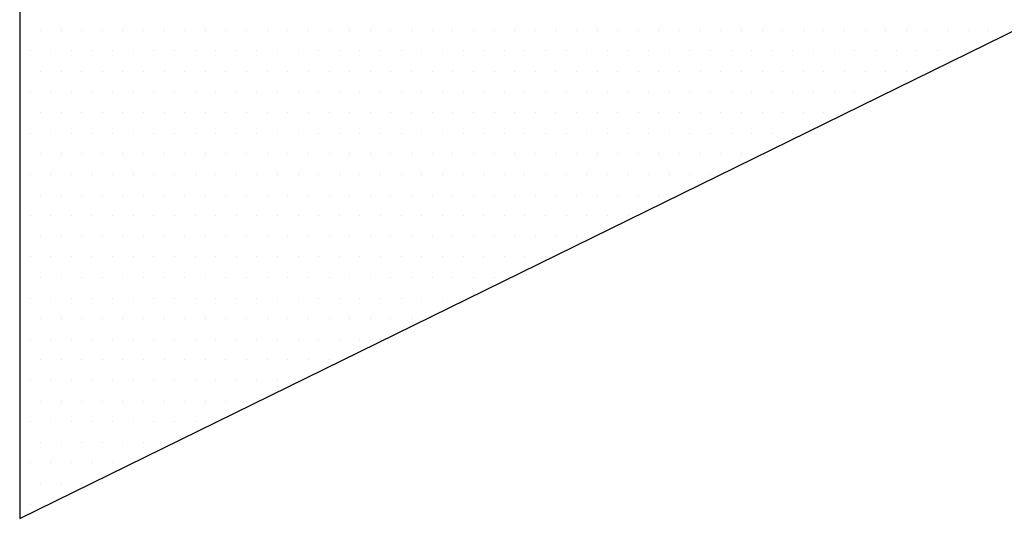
# Model space of a CAD drawing. Header units: millimetres. Extents: x 472 to 1299, y 510 to 798.
# Tile 58 of 69: x 1140.41 to 1143.37, y 584 to 585.5. Entities that reach past the tile are written whole.
import ezdxf
from ezdxf.enums import TextEntityAlignment as Align

# ---------------------------------------------------------------- set-up
doc = ezdxf.new("R2010")
doc.units = ezdxf.units.MM
doc.header["$LTSCALE"] = 4
doc.layers.add('KKS_1', color=7, linetype='Continuous', lineweight=5)
doc.styles.get("Standard").update_dxf_attribs({"font": 'ISOCP.SHX'})

# ---------------------------------------------------------------- blocks, each defined once
blk = doc.blocks.new('*X17')
at = {"color": 0, "linetype": 'Continuous'}
for p, q in [((-3.09375, -0.0625), (-3.09375, -0.0625)), ((-3.03125, -0.0625), (-3.03125, -0.0625)), ((-2.96875, -0.0625), (-2.96875, -0.0625)), ((-2.90625, -0.0625), (-2.90625, -0.0625)), ((-2.84375, -0.0625), (-2.84375, -0.0625)), ((-2.78125, -0.0625), (-2.78125, -0.0625)), ((-2.71875, -0.0625), (-2.71875, -0.0625)), ((-2.65625, -0.0625), (-2.65625, -0.0625)), ((-2.59375, -0.0625), (-2.59375, -0.0625)), ((-2.53125, -0.0625), (-2.53125, -0.0625)), ((-2.46875, -0.0625), (-2.46875, -0.0625)), ((-2.40625, -0.0625), (-2.40625, -0.0625)), ((-2.34375, -0.0625), (-2.34375, -0.0625)), ((-2.28125, -0.0625), (-2.28125, -0.0625)), ((-2.21875, -0.0625), (-2.21875, -0.0625)), ((-2.15625, -0.0625), (-2.15625, -0.0625)), ((-2.09375, -0.0625), (-2.09375, -0.0625)), ((-2.03125, -0.0625), (-2.03125, -0.0625)), ((-1.96875, -0.0625), (-1.96875, -0.0625)), ((-1.90625, -0.0625), (-1.90625, -0.0625)), ((-1.84375, -0.0625), (-1.84375, -0.0625)), ((-1.78125, -0.0625), (-1.78125, -0.0625)), ((-1.71875, -0.0625), (-1.71875, -0.0625)), ((-1.65625, -0.0625), (-1.65625, -0.0625)), ((-1.59375, -0.0625), (-1.59375, -0.0625)), ((-1.53125, -0.0625), (-1.53125, -0.0625)), ((-1.46875, -0.0625), (-1.46875, -0.0625)), ((-1.40625, -0.0625), (-1.40625, -0.0625)), ((-1.34375, -0.0625), (-1.34375, -0.0625)), ((-1.28125, -0.0625), (-1.28125, -0.0625)), ((-1.21875, -0.0625), (-1.21875, -0.0625)), ((-1.15625, -0.0625), (-1.15625, -0.0625)), ((-1.09375, -0.0625), (-1.09375, -0.0625)), ((-1.03125, -0.0625), (-1.03125, -0.0625)), ((-0.96875, -0.0625), (-0.96875, -0.0625)), ((-0.90625, -0.0625), (-0.90625, -0.0625)), ((-0.84375, -0.0625), (-0.84375, -0.0625)), ((-0.78125, -0.0625), (-0.78125, -0.0625)), ((-0.71875, -0.0625), (-0.71875, -0.0625)), ((-0.65625, -0.0625), (-0.65625, -0.0625)), ((-0.59375, -0.0625), (-0.59375, -0.0625)), ((-0.53125, -0.0625), (-0.53125, -0.0625)), ((-0.46875, -0.0625), (-0.46875, -0.0625)), ((-0.40625, -0.0625), (-0.40625, -0.0625)), ((-0.34375, -0.0625), (-0.34375, -0.0625)), ((-0.28125, -0.0625), (-0.28125, -0.0625)), ((-0.21875, -0.0625), (-0.21875, -0.0625)), ((-0.15625, -0.0625), (-0.15625, -0.0625)), ((-3.0625, -0.125), (-3.0625, -0.125)), ((-3, -0.125), (-3, -0.125)), ((-2.9375, -0.125), (-2.9375, -0.125)), ((-2.875, -0.125), (-2.875, -0.125)), ((-2.8125, -0.125), (-2.8125, -0.125)), ((-2.75, -0.125), (-2.75, -0.125)), ((-2.6875, -0.125), (-2.6875, -0.125)), ((-2.625, -0.125), (-2.625, -0.125)), ((-2.5625, -0.125), (-2.5625, -0.125)), ((-2.5, -0.125), (-2.5, -0.125)), ((-2.4375, -0.125), (-2.4375, -0.125)), ((-2.375, -0.125), (-2.375, -0.125)), ((-2.3125, -0.125), (-2.3125, -0.125)), ((-2.25, -0.125), (-2.25, -0.125)), ((-2.1875, -0.125), (-2.1875, -0.125)), ((-2.125, -0.125), (-2.125, -0.125)), ((-2.0625, -0.125), (-2.0625, -0.125)), ((-2, -0.125), (-2, -0.125)), ((-1.9375, -0.125), (-1.9375, -0.125)), ((-1.875, -0.125), (-1.875, -0.125)), ((-1.8125, -0.125), (-1.8125, -0.125)), ((-1.75, -0.125), (-1.75, -0.125)), ((-1.6875, -0.125), (-1.6875, -0.125)), ((-1.625, -0.125), (-1.625, -0.125)), ((-1.5625, -0.125), (-1.5625, -0.125)), ((-1.5, -0.125), (-1.5, -0.125)), ((-1.4375, -0.125), (-1.4375, -0.125)), ((-1.375, -0.125), (-1.375, -0.125)), ((-1.3125, -0.125), (-1.3125, -0.125)), ((-1.25, -0.125), (-1.25, -0.125)), ((-1.1875, -0.125), (-1.1875, -0.125)), ((-1.125, -0.125), (-1.125, -0.125)), ((-1.0625, -0.125), (-1.0625, -0.125)), ((-1, -0.125), (-1, -0.125)), ((-0.9375, -0.125), (-0.9375, -0.125)), ((-0.875, -0.125), (-0.875, -0.125)), ((-0.8125, -0.125), (-0.8125, -0.125)), ((-0.75, -0.125), (-0.75, -0.125)), ((-0.6875, -0.125), (-0.6875, -0.125)), ((-0.625, -0.125), (-0.625, -0.125)), ((-0.5625, -0.125), (-0.5625, -0.125)), ((-0.5, -0.125), (-0.5, -0.125)), ((-0.4375, -0.125), (-0.4375, -0.125)), ((-0.375, -0.125), (-0.375, -0.125)), ((-0.3125, -0.125), (-0.3125, -0.125)), ((-0.25, -0.125), (-0.25, -0.125)), ((-3.09375, -0.1875), (-3.09375, -0.1875)), ((-3.03125, -0.1875), (-3.03125, -0.1875)), ((-2.96875, -0.1875), (-2.96875, -0.1875)), ((-2.90625, -0.1875), (-2.90625, -0.1875)), ((-2.84375, -0.1875), (-2.84375, -0.1875)), ((-2.78125, -0.1875), (-2.78125, -0.1875)), ((-2.71875, -0.1875), (-2.71875, -0.1875)), ((-2.65625, -0.1875), (-2.65625, -0.1875)), ((-2.59375, -0.1875), (-2.59375, -0.1875)), ((-2.53125, -0.1875), (-2.53125, -0.1875)), ((-2.46875, -0.1875), (-2.46875, -0.1875)), ((-2.40625, -0.1875), (-2.40625, -0.1875)), ((-2.34375, -0.1875), (-2.34375, -0.1875)), ((-2.28125, -0.1875), (-2.28125, -0.1875)), ((-2.21875, -0.1875), (-2.21875, -0.1875)), ((-2.15625, -0.1875), (-2.15625, -0.1875)), ((-2.09375, -0.1875), (-2.09375, -0.1875)), ((-2.03125, -0.1875), (-2.03125, -0.1875)), ((-1.96875, -0.1875), (-1.96875, -0.1875)), ((-1.90625, -0.1875), (-1.90625, -0.1875)), ((-1.84375, -0.1875), (-1.84375, -0.1875)), ((-1.78125, -0.1875), (-1.78125, -0.1875)), ((-1.71875, -0.1875), (-1.71875, -0.1875)), ((-1.65625, -0.1875), (-1.65625, -0.1875)), ((-1.59375, -0.1875), (-1.59375, -0.1875)), ((-1.53125, -0.1875), (-1.53125, -0.1875)), ((-1.46875, -0.1875), (-1.46875, -0.1875)), ((-1.40625, -0.1875), (-1.40625, -0.1875)), ((-1.34375, -0.1875), (-1.34375, -0.1875)), ((-1.28125, -0.1875), (-1.28125, -0.1875)), ((-1.21875, -0.1875), (-1.21875, -0.1875)), ((-1.15625, -0.1875), (-1.15625, -0.1875)), ((-1.09375, -0.1875), (-1.09375, -0.1875)), ((-1.03125, -0.1875), (-1.03125, -0.1875)), ((-0.96875, -0.1875), (-0.96875, -0.1875)), ((-0.90625, -0.1875), (-0.90625, -0.1875)), ((-0.84375, -0.1875), (-0.84375, -0.1875)), ((-0.78125, -0.1875), (-0.78125, -0.1875)), ((-0.71875, -0.1875), (-0.71875, -0.1875)), ((-0.65625, -0.1875), (-0.65625, -0.1875)), ((-0.59375, -0.1875), (-0.59375, -0.1875)), ((-0.53125, -0.1875), (-0.53125, -0.1875)), ((-0.46875, -0.1875), (-0.46875, -0.1875)), ((-0.40625, -0.1875), (-0.40625, -0.1875)), ((-0.34375, -0.1875), (-0.34375, -0.1875)), ((-3.0625, -0.25), (-3.0625, -0.25)), ((-3, -0.25), (-3, -0.25)), ((-2.9375, -0.25), (-2.9375, -0.25)), ((-2.875, -0.25), (-2.875, -0.25)), ((-2.8125, -0.25), (-2.8125, -0.25)), ((-2.75, -0.25), (-2.75, -0.25)), ((-2.6875, -0.25), (-2.6875, -0.25)), ((-2.625, -0.25), (-2.625, -0.25)), ((-2.5625, -0.25), (-2.5625, -0.25)), ((-2.5, -0.25), (-2.5, -0.25)), ((-2.4375, -0.25), (-2.4375, -0.25)), ((-2.375, -0.25), (-2.375, -0.25)), ((-2.3125, -0.25), (-2.3125, -0.25)), ((-2.25, -0.25), (-2.25, -0.25)), ((-2.1875, -0.25), (-2.1875, -0.25)), ((-2.125, -0.25), (-2.125, -0.25)), ((-2.0625, -0.25), (-2.0625, -0.25)), ((-2, -0.25), (-2, -0.25)), ((-1.9375, -0.25), (-1.9375, -0.25)), ((-1.875, -0.25), (-1.875, -0.25)), ((-1.8125, -0.25), (-1.8125, -0.25)), ((-1.75, -0.25), (-1.75, -0.25)), ((-1.6875, -0.25), (-1.6875, -0.25)), ((-1.625, -0.25), (-1.625, -0.25)), ((-1.5625, -0.25), (-1.5625, -0.25)), ((-1.5, -0.25), (-1.5, -0.25)), ((-1.4375, -0.25), (-1.4375, -0.25)), ((-1.375, -0.25), (-1.375, -0.25)), ((-1.3125, -0.25), (-1.3125, -0.25)), ((-1.25, -0.25), (-1.25, -0.25)), ((-1.1875, -0.25), (-1.1875, -0.25)), ((-1.125, -0.25), (-1.125, -0.25)), ((-1.0625, -0.25), (-1.0625, -0.25)), ((-1, -0.25), (-1, -0.25)), ((-0.9375, -0.25), (-0.9375, -0.25)), ((-0.875, -0.25), (-0.875, -0.25)), ((-0.8125, -0.25), (-0.8125, -0.25)), ((-0.75, -0.25), (-0.75, -0.25)), ((-0.6875, -0.25), (-0.6875, -0.25)), ((-0.625, -0.25), (-0.625, -0.25)), ((-0.5625, -0.25), (-0.5625, -0.25)), ((-0.5, -0.25), (-0.5, -0.25)), ((-3.09375, -0.3125), (-3.09375, -0.3125)), ((-3.03125, -0.3125), (-3.03125, -0.3125)), ((-2.96875, -0.3125), (-2.96875, -0.3125)), ((-2.90625, -0.3125), (-2.90625, -0.3125)), ((-2.84375, -0.3125), (-2.84375, -0.3125)), ((-2.78125, -0.3125), (-2.78125, -0.3125)), ((-2.71875, -0.3125), (-2.71875, -0.3125)), ((-2.65625, -0.3125), (-2.65625, -0.3125)), ((-2.59375, -0.3125), (-2.59375, -0.3125)), ((-2.53125, -0.3125), (-2.53125, -0.3125)), ((-2.46875, -0.3125), (-2.46875, -0.3125)), ((-2.40625, -0.3125), (-2.40625, -0.3125)), ((-2.34375, -0.3125), (-2.34375, -0.3125)), ((-2.28125, -0.3125), (-2.28125, -0.3125)), ((-2.21875, -0.3125), (-2.21875, -0.3125)), ((-2.15625, -0.3125), (-2.15625, -0.3125)), ((-2.09375, -0.3125), (-2.09375, -0.3125)), ((-2.03125, -0.3125), (-2.03125, -0.3125)), ((-1.96875, -0.3125), (-1.96875, -0.3125)), ((-1.90625, -0.3125), (-1.90625, -0.3125)), ((-1.84375, -0.3125), (-1.84375, -0.3125)), ((-1.78125, -0.3125), (-1.78125, -0.3125)), ((-1.71875, -0.3125), (-1.71875, -0.3125)), ((-1.65625, -0.3125), (-1.65625, -0.3125)), ((-1.59375, -0.3125), (-1.59375, -0.3125)), ((-1.53125, -0.3125), (-1.53125, -0.3125)), ((-1.46875, -0.3125), (-1.46875, -0.3125)), ((-1.40625, -0.3125), (-1.40625, -0.3125)), ((-1.34375, -0.3125), (-1.34375, -0.3125)), ((-1.28125, -0.3125), (-1.28125, -0.3125)), ((-1.21875, -0.3125), (-1.21875, -0.3125)), ((-1.15625, -0.3125), (-1.15625, -0.3125)), ((-1.09375, -0.3125), (-1.09375, -0.3125)), ((-1.03125, -0.3125), (-1.03125, -0.3125)), ((-0.96875, -0.3125), (-0.96875, -0.3125)), ((-0.90625, -0.3125), (-0.90625, -0.3125)), ((-0.84375, -0.3125), (-0.84375, -0.3125)), ((-0.78125, -0.3125), (-0.78125, -0.3125)), ((-0.71875, -0.3125), (-0.71875, -0.3125)), ((-0.65625, -0.3125), (-0.65625, -0.3125)), ((-0.59375, -0.3125), (-0.59375, -0.3125)), ((-3.0625, -0.375), (-3.0625, -0.375)), ((-3, -0.375), (-3, -0.375)), ((-2.9375, -0.375), (-2.9375, -0.375)), ((-2.875, -0.375), (-2.875, -0.375)), ((-2.8125, -0.375), (-2.8125, -0.375)), ((-2.75, -0.375), (-2.75, -0.375)), ((-2.6875, -0.375), (-2.6875, -0.375)), ((-2.625, -0.375), (-2.625, -0.375)), ((-2.5625, -0.375), (-2.5625, -0.375)), ((-2.5, -0.375), (-2.5, -0.375)), ((-2.4375, -0.375), (-2.4375, -0.375)), ((-2.375, -0.375), (-2.375, -0.375)), ((-2.3125, -0.375), (-2.3125, -0.375)), ((-2.25, -0.375), (-2.25, -0.375)), ((-2.1875, -0.375), (-2.1875, -0.375)), ((-2.125, -0.375), (-2.125, -0.375)), ((-2.0625, -0.375), (-2.0625, -0.375)), ((-2, -0.375), (-2, -0.375)), ((-1.9375, -0.375), (-1.9375, -0.375)), ((-1.875, -0.375), (-1.875, -0.375)), ((-1.8125, -0.375), (-1.8125, -0.375)), ((-1.75, -0.375), (-1.75, -0.375)), ((-1.6875, -0.375), (-1.6875, -0.375)), ((-1.625, -0.375), (-1.625, -0.375)), ((-1.5625, -0.375), (-1.5625, -0.375)), ((-1.5, -0.375), (-1.5, -0.375)), ((-1.4375, -0.375), (-1.4375, -0.375)), ((-1.375, -0.375), (-1.375, -0.375)), ((-1.3125, -0.375), (-1.3125, -0.375)), ((-1.25, -0.375), (-1.25, -0.375)), ((-1.1875, -0.375), (-1.1875, -0.375)), ((-1.125, -0.375), (-1.125, -0.375)), ((-1.0625, -0.375), (-1.0625, -0.375)), ((-1, -0.375), (-1, -0.375)), ((-0.9375, -0.375), (-0.9375, -0.375)), ((-0.875, -0.375), (-0.875, -0.375)), ((-0.8125, -0.375), (-0.8125, -0.375)), ((-0.75, -0.375), (-0.75, -0.375)), ((-3.09375, -0.4375), (-3.09375, -0.4375)), ((-3.03125, -0.4375), (-3.03125, -0.4375)), ((-2.96875, -0.4375), (-2.96875, -0.4375)), ((-2.90625, -0.4375), (-2.90625, -0.4375)), ((-2.84375, -0.4375), (-2.84375, -0.4375)), ((-2.78125, -0.4375), (-2.78125, -0.4375)), ((-2.71875, -0.4375), (-2.71875, -0.4375)), ((-2.65625, -0.4375), (-2.65625, -0.4375)), ((-2.59375, -0.4375), (-2.59375, -0.4375)), ((-2.53125, -0.4375), (-2.53125, -0.4375)), ((-2.46875, -0.4375), (-2.46875, -0.4375)), ((-2.40625, -0.4375), (-2.40625, -0.4375)), ((-2.34375, -0.4375), (-2.34375, -0.4375)), ((-2.28125, -0.4375), (-2.28125, -0.4375)), ((-2.21875, -0.4375), (-2.21875, -0.4375)), ((-2.15625, -0.4375), (-2.15625, -0.4375)), ((-2.09375, -0.4375), (-2.09375, -0.4375)), ((-2.03125, -0.4375), (-2.03125, -0.4375)), ((-1.96875, -0.4375), (-1.96875, -0.4375)), ((-1.90625, -0.4375), (-1.90625, -0.4375)), ((-1.84375, -0.4375), (-1.84375, -0.4375)), ((-1.78125, -0.4375), (-1.78125, -0.4375)), ((-1.71875, -0.4375), (-1.71875, -0.4375)), ((-1.65625, -0.4375), (-1.65625, -0.4375)), ((-1.59375, -0.4375), (-1.59375, -0.4375)), ((-1.53125, -0.4375), (-1.53125, -0.4375)), ((-1.46875, -0.4375), (-1.46875, -0.4375)), ((-1.40625, -0.4375), (-1.40625, -0.4375)), ((-1.34375, -0.4375), (-1.34375, -0.4375)), ((-1.28125, -0.4375), (-1.28125, -0.4375)), ((-1.21875, -0.4375), (-1.21875, -0.4375)), ((-1.15625, -0.4375), (-1.15625, -0.4375)), ((-1.09375, -0.4375), (-1.09375, -0.4375)), ((-1.03125, -0.4375), (-1.03125, -0.4375)), ((-0.96875, -0.4375), (-0.96875, -0.4375)), ((-0.90625, -0.4375), (-0.90625, -0.4375)), ((-0.84375, -0.4375), (-0.84375, -0.4375)), ((-3.0625, -0.5), (-3.0625, -0.5)), ((-3, -0.5), (-3, -0.5)), ((-2.9375, -0.5), (-2.9375, -0.5)), ((-2.875, -0.5), (-2.875, -0.5)), ((-2.8125, -0.5), (-2.8125, -0.5)), ((-2.75, -0.5), (-2.75, -0.5)), ((-2.6875, -0.5), (-2.6875, -0.5)), ((-2.625, -0.5), (-2.625, -0.5)), ((-2.5625, -0.5), (-2.5625, -0.5)), ((-2.5, -0.5), (-2.5, -0.5)), ((-2.4375, -0.5), (-2.4375, -0.5)), ((-2.375, -0.5), (-2.375, -0.5)), ((-2.3125, -0.5), (-2.3125, -0.5)), ((-2.25, -0.5), (-2.25, -0.5)), ((-2.1875, -0.5), (-2.1875, -0.5)), ((-2.125, -0.5), (-2.125, -0.5)), ((-2.0625, -0.5), (-2.0625, -0.5)), ((-2, -0.5), (-2, -0.5)), ((-1.9375, -0.5), (-1.9375, -0.5)), ((-1.875, -0.5), (-1.875, -0.5)), ((-1.8125, -0.5), (-1.8125, -0.5)), ((-1.75, -0.5), (-1.75, -0.5)), ((-1.6875, -0.5), (-1.6875, -0.5)), ((-1.625, -0.5), (-1.625, -0.5)), ((-1.5625, -0.5), (-1.5625, -0.5)), ((-1.5, -0.5), (-1.5, -0.5)), ((-1.4375, -0.5), (-1.4375, -0.5)), ((-1.375, -0.5), (-1.375, -0.5)), ((-1.3125, -0.5), (-1.3125, -0.5)), ((-1.25, -0.5), (-1.25, -0.5)), ((-1.1875, -0.5), (-1.1875, -0.5)), ((-1.125, -0.5), (-1.125, -0.5)), ((-1.0625, -0.5), (-1.0625, -0.5)), ((-1, -0.5), (-1, -0.5)), ((-3.09375, -0.5625), (-3.09375, -0.5625)), ((-3.03125, -0.5625), (-3.03125, -0.5625)), ((-2.96875, -0.5625), (-2.96875, -0.5625)), ((-2.90625, -0.5625), (-2.90625, -0.5625)), ((-2.84375, -0.5625), (-2.84375, -0.5625)), ((-2.78125, -0.5625), (-2.78125, -0.5625)), ((-2.71875, -0.5625), (-2.71875, -0.5625)), ((-2.65625, -0.5625), (-2.65625, -0.5625)), ((-2.59375, -0.5625), (-2.59375, -0.5625)), ((-2.53125, -0.5625), (-2.53125, -0.5625)), ((-2.46875, -0.5625), (-2.46875, -0.5625)), ((-2.40625, -0.5625), (-2.40625, -0.5625)), ((-2.34375, -0.5625), (-2.34375, -0.5625)), ((-2.28125, -0.5625), (-2.28125, -0.5625)), ((-2.21875, -0.5625), (-2.21875, -0.5625)), ((-2.15625, -0.5625), (-2.15625, -0.5625)), ((-2.09375, -0.5625), (-2.09375, -0.5625)), ((-2.03125, -0.5625), (-2.03125, -0.5625)), ((-1.96875, -0.5625), (-1.96875, -0.5625)), ((-1.90625, -0.5625), (-1.90625, -0.5625)), ((-1.84375, -0.5625), (-1.84375, -0.5625)), ((-1.78125, -0.5625), (-1.78125, -0.5625)), ((-1.71875, -0.5625), (-1.71875, -0.5625)), ((-1.65625, -0.5625), (-1.65625, -0.5625)), ((-1.59375, -0.5625), (-1.59375, -0.5625)), ((-1.53125, -0.5625), (-1.53125, -0.5625)), ((-1.46875, -0.5625), (-1.46875, -0.5625)), ((-1.40625, -0.5625), (-1.40625, -0.5625)), ((-1.34375, -0.5625), (-1.34375, -0.5625)), ((-1.28125, -0.5625), (-1.28125, -0.5625)), ((-1.21875, -0.5625), (-1.21875, -0.5625)), ((-1.15625, -0.5625), (-1.15625, -0.5625)), ((-3.0625, -0.625), (-3.0625, -0.625)), ((-3, -0.625), (-3, -0.625)), ((-2.9375, -0.625), (-2.9375, -0.625)), ((-2.875, -0.625), (-2.875, -0.625)), ((-2.8125, -0.625), (-2.8125, -0.625)), ((-2.75, -0.625), (-2.75, -0.625)), ((-2.6875, -0.625), (-2.6875, -0.625)), ((-2.625, -0.625), (-2.625, -0.625)), ((-2.5625, -0.625), (-2.5625, -0.625)), ((-2.5, -0.625), (-2.5, -0.625)), ((-2.4375, -0.625), (-2.4375, -0.625)), ((-2.375, -0.625), (-2.375, -0.625)), ((-2.3125, -0.625), (-2.3125, -0.625)), ((-2.25, -0.625), (-2.25, -0.625)), ((-2.1875, -0.625), (-2.1875, -0.625)), ((-2.125, -0.625), (-2.125, -0.625)), ((-2.0625, -0.625), (-2.0625, -0.625)), ((-2, -0.625), (-2, -0.625)), ((-1.9375, -0.625), (-1.9375, -0.625)), ((-1.875, -0.625), (-1.875, -0.625)), ((-1.8125, -0.625), (-1.8125, -0.625)), ((-1.75, -0.625), (-1.75, -0.625)), ((-1.6875, -0.625), (-1.6875, -0.625)), ((-1.625, -0.625), (-1.625, -0.625)), ((-1.5625, -0.625), (-1.5625, -0.625)), ((-1.5, -0.625), (-1.5, -0.625)), ((-1.4375, -0.625), (-1.4375, -0.625)), ((-1.375, -0.625), (-1.375, -0.625)), ((-1.3125, -0.625), (-1.3125, -0.625)), ((-1.25, -0.625), (-1.25, -0.625)), ((-3.09375, -0.6875), (-3.09375, -0.6875)), ((-3.03125, -0.6875), (-3.03125, -0.6875)), ((-2.96875, -0.6875), (-2.96875, -0.6875)), ((-2.90625, -0.6875), (-2.90625, -0.6875)), ((-2.84375, -0.6875), (-2.84375, -0.6875)), ((-2.78125, -0.6875), (-2.78125, -0.6875)), ((-2.71875, -0.6875), (-2.71875, -0.6875)), ((-2.65625, -0.6875), (-2.65625, -0.6875)), ((-2.59375, -0.6875), (-2.59375, -0.6875)), ((-2.53125, -0.6875), (-2.53125, -0.6875)), ((-2.46875, -0.6875), (-2.46875, -0.6875)), ((-2.40625, -0.6875), (-2.40625, -0.6875)), ((-2.34375, -0.6875), (-2.34375, -0.6875)), ((-2.28125, -0.6875), (-2.28125, -0.6875)), ((-2.21875, -0.6875), (-2.21875, -0.6875)), ((-2.15625, -0.6875), (-2.15625, -0.6875)), ((-2.09375, -0.6875), (-2.09375, -0.6875)), ((-2.03125, -0.6875), (-2.03125, -0.6875)), ((-1.96875, -0.6875), (-1.96875, -0.6875)), ((-1.90625, -0.6875), (-1.90625, -0.6875)), ((-1.84375, -0.6875), (-1.84375, -0.6875)), ((-1.78125, -0.6875), (-1.78125, -0.6875)), ((-1.71875, -0.6875), (-1.71875, -0.6875)), ((-1.65625, -0.6875), (-1.65625, -0.6875)), ((-1.59375, -0.6875), (-1.59375, -0.6875)), ((-1.53125, -0.6875), (-1.53125, -0.6875)), ((-1.46875, -0.6875), (-1.46875, -0.6875)), ((-1.40625, -0.6875), (-1.40625, -0.6875)), ((-3.0625, -0.75), (-3.0625, -0.75)), ((-3, -0.75), (-3, -0.75)), ((-2.9375, -0.75), (-2.9375, -0.75)), ((-2.875, -0.75), (-2.875, -0.75)), ((-2.8125, -0.75), (-2.8125, -0.75)), ((-2.75, -0.75), (-2.75, -0.75)), ((-2.6875, -0.75), (-2.6875, -0.75)), ((-2.625, -0.75), (-2.625, -0.75)), ((-2.5625, -0.75), (-2.5625, -0.75)), ((-2.5, -0.75), (-2.5, -0.75)), ((-2.4375, -0.75), (-2.4375, -0.75)), ((-2.375, -0.75), (-2.375, -0.75)), ((-2.3125, -0.75), (-2.3125, -0.75)), ((-2.25, -0.75), (-2.25, -0.75)), ((-2.1875, -0.75), (-2.1875, -0.75)), ((-2.125, -0.75), (-2.125, -0.75)), ((-2.0625, -0.75), (-2.0625, -0.75)), ((-2, -0.75), (-2, -0.75)), ((-1.9375, -0.75), (-1.9375, -0.75)), ((-1.875, -0.75), (-1.875, -0.75)), ((-1.8125, -0.75), (-1.8125, -0.75)), ((-1.75, -0.75), (-1.75, -0.75)), ((-1.6875, -0.75), (-1.6875, -0.75)), ((-1.625, -0.75), (-1.625, -0.75)), ((-1.5625, -0.75), (-1.5625, -0.75)), ((-1.5, -0.75), (-1.5, -0.75)), ((-3.09375, -0.8125), (-3.09375, -0.8125)), ((-3.03125, -0.8125), (-3.03125, -0.8125)), ((-2.96875, -0.8125), (-2.96875, -0.8125)), ((-2.90625, -0.8125), (-2.90625, -0.8125)), ((-2.84375, -0.8125), (-2.84375, -0.8125)), ((-2.78125, -0.8125), (-2.78125, -0.8125)), ((-2.71875, -0.8125), (-2.71875, -0.8125)), ((-2.65625, -0.8125), (-2.65625, -0.8125)), ((-2.59375, -0.8125), (-2.59375, -0.8125)), ((-2.53125, -0.8125), (-2.53125, -0.8125)), ((-2.46875, -0.8125), (-2.46875, -0.8125)), ((-2.40625, -0.8125), (-2.40625, -0.8125)), ((-2.34375, -0.8125), (-2.34375, -0.8125)), ((-2.28125, -0.8125), (-2.28125, -0.8125)), ((-2.21875, -0.8125), (-2.21875, -0.8125)), ((-2.15625, -0.8125), (-2.15625, -0.8125)), ((-2.09375, -0.8125), (-2.09375, -0.8125)), ((-2.03125, -0.8125), (-2.03125, -0.8125)), ((-1.96875, -0.8125), (-1.96875, -0.8125)), ((-1.90625, -0.8125), (-1.90625, -0.8125)), ((-1.84375, -0.8125), (-1.84375, -0.8125)), ((-1.78125, -0.8125), (-1.78125, -0.8125)), ((-1.71875, -0.8125), (-1.71875, -0.8125)), ((-1.65625, -0.8125), (-1.65625, -0.8125)), ((-3.0625, -0.875), (-3.0625, -0.875)), ((-3, -0.875), (-3, -0.875)), ((-2.9375, -0.875), (-2.9375, -0.875)), ((-2.875, -0.875), (-2.875, -0.875)), ((-2.8125, -0.875), (-2.8125, -0.875)), ((-2.75, -0.875), (-2.75, -0.875)), ((-2.6875, -0.875), (-2.6875, -0.875)), ((-2.625, -0.875), (-2.625, -0.875)), ((-2.5625, -0.875), (-2.5625, -0.875)), ((-2.5, -0.875), (-2.5, -0.875)), ((-2.4375, -0.875), (-2.4375, -0.875)), ((-2.375, -0.875), (-2.375, -0.875)), ((-2.3125, -0.875), (-2.3125, -0.875)), ((-2.25, -0.875), (-2.25, -0.875)), ((-2.1875, -0.875), (-2.1875, -0.875)), ((-2.125, -0.875), (-2.125, -0.875)), ((-2.0625, -0.875), (-2.0625, -0.875)), ((-2, -0.875), (-2, -0.875)), ((-1.9375, -0.875), (-1.9375, -0.875)), ((-1.875, -0.875), (-1.875, -0.875)), ((-1.8125, -0.875), (-1.8125, -0.875)), ((-1.75, -0.875), (-1.75, -0.875)), ((-3.09375, -0.9375), (-3.09375, -0.9375)), ((-3.03125, -0.9375), (-3.03125, -0.9375)), ((-2.96875, -0.9375), (-2.96875, -0.9375)), ((-2.90625, -0.9375), (-2.90625, -0.9375)), ((-2.84375, -0.9375), (-2.84375, -0.9375)), ((-2.78125, -0.9375), (-2.78125, -0.9375)), ((-2.71875, -0.9375), (-2.71875, -0.9375)), ((-2.65625, -0.9375), (-2.65625, -0.9375)), ((-2.59375, -0.9375), (-2.59375, -0.9375)), ((-2.53125, -0.9375), (-2.53125, -0.9375)), ((-2.46875, -0.9375), (-2.46875, -0.9375)), ((-2.40625, -0.9375), (-2.40625, -0.9375)), ((-2.34375, -0.9375), (-2.34375, -0.9375)), ((-2.28125, -0.9375), (-2.28125, -0.9375)), ((-2.21875, -0.9375), (-2.21875, -0.9375)), ((-2.15625, -0.9375), (-2.15625, -0.9375)), ((-2.09375, -0.9375), (-2.09375, -0.9375)), ((-2.03125, -0.9375), (-2.03125, -0.9375)), ((-1.96875, -0.9375), (-1.96875, -0.9375)), ((-1.90625, -0.9375), (-1.90625, -0.9375)), ((-3.0625, -1), (-3.0625, -1)), ((-3, -1), (-3, -1)), ((-2.9375, -1), (-2.9375, -1)), ((-2.875, -1), (-2.875, -1)), ((-2.8125, -1), (-2.8125, -1)), ((-2.75, -1), (-2.75, -1)), ((-2.6875, -1), (-2.6875, -1)), ((-2.625, -1), (-2.625, -1)), ((-2.5625, -1), (-2.5625, -1)), ((-2.5, -1), (-2.5, -1)), ((-2.4375, -1), (-2.4375, -1)), ((-2.375, -1), (-2.375, -1)), ((-2.3125, -1), (-2.3125, -1)), ((-2.25, -1), (-2.25, -1)), ((-2.1875, -1), (-2.1875, -1)), ((-2.125, -1), (-2.125, -1)), ((-2.0625, -1), (-2.0625, -1)), ((-2, -1), (-2, -1)), ((-3.09375, -1.0625), (-3.09375, -1.0625)), ((-3.03125, -1.0625), (-3.03125, -1.0625)), ((-2.96875, -1.0625), (-2.96875, -1.0625)), ((-2.90625, -1.0625), (-2.90625, -1.0625)), ((-2.84375, -1.0625), (-2.84375, -1.0625)), ((-2.78125, -1.0625), (-2.78125, -1.0625)), ((-2.71875, -1.0625), (-2.71875, -1.0625)), ((-2.65625, -1.0625), (-2.65625, -1.0625)), ((-2.59375, -1.0625), (-2.59375, -1.0625)), ((-2.53125, -1.0625), (-2.53125, -1.0625)), ((-2.46875, -1.0625), (-2.46875, -1.0625)), ((-2.40625, -1.0625), (-2.40625, -1.0625)), ((-2.34375, -1.0625), (-2.34375, -1.0625)), ((-2.28125, -1.0625), (-2.28125, -1.0625)), ((-2.21875, -1.0625), (-2.21875, -1.0625)), ((-2.15625, -1.0625), (-2.15625, -1.0625)), ((-3.0625, -1.125), (-3.0625, -1.125)), ((-3, -1.125), (-3, -1.125)), ((-2.9375, -1.125), (-2.9375, -1.125)), ((-2.875, -1.125), (-2.875, -1.125)), ((-2.8125, -1.125), (-2.8125, -1.125)), ((-2.75, -1.125), (-2.75, -1.125)), ((-2.6875, -1.125), (-2.6875, -1.125)), ((-2.625, -1.125), (-2.625, -1.125)), ((-2.5625, -1.125), (-2.5625, -1.125)), ((-2.5, -1.125), (-2.5, -1.125)), ((-2.4375, -1.125), (-2.4375, -1.125)), ((-2.375, -1.125), (-2.375, -1.125)), ((-2.3125, -1.125), (-2.3125, -1.125)), ((-2.25, -1.125), (-2.25, -1.125)), ((-3.09375, -1.1875), (-3.09375, -1.1875)), ((-3.03125, -1.1875), (-3.03125, -1.1875)), ((-2.96875, -1.1875), (-2.96875, -1.1875)), ((-2.90625, -1.1875), (-2.90625, -1.1875)), ((-2.84375, -1.1875), (-2.84375, -1.1875)), ((-2.78125, -1.1875), (-2.78125, -1.1875)), ((-2.71875, -1.1875), (-2.71875, -1.1875)), ((-2.65625, -1.1875), (-2.65625, -1.1875)), ((-2.59375, -1.1875), (-2.59375, -1.1875)), ((-2.53125, -1.1875), (-2.53125, -1.1875)), ((-2.46875, -1.1875), (-2.46875, -1.1875)), ((-2.40625, -1.1875), (-2.40625, -1.1875)), ((-3.0625, -1.25), (-3.0625, -1.25)), ((-3, -1.25), (-3, -1.25)), ((-2.9375, -1.25), (-2.9375, -1.25)), ((-2.875, -1.25), (-2.875, -1.25)), ((-2.8125, -1.25), (-2.8125, -1.25)), ((-2.75, -1.25), (-2.75, -1.25)), ((-2.6875, -1.25), (-2.6875, -1.25)), ((-2.625, -1.25), (-2.625, -1.25)), ((-2.5625, -1.25), (-2.5625, -1.25)), ((-2.5, -1.25), (-2.5, -1.25)), ((-3.09375, -1.3125), (-3.09375, -1.3125)), ((-3.03125, -1.3125), (-3.03125, -1.3125)), ((-2.96875, -1.3125), (-2.96875, -1.3125)), ((-2.90625, -1.3125), (-2.90625, -1.3125)), ((-2.84375, -1.3125), (-2.84375, -1.3125)), ((-2.78125, -1.3125), (-2.78125, -1.3125)), ((-2.71875, -1.3125), (-2.71875, -1.3125)), ((-2.65625, -1.3125), (-2.65625, -1.3125)), ((-3.0625, -1.375), (-3.0625, -1.375)), ((-3, -1.375), (-3, -1.375)), ((-2.9375, -1.375), (-2.9375, -1.375)), ((-2.875, -1.375), (-2.875, -1.375)), ((-2.8125, -1.375), (-2.8125, -1.375)), ((-3.09375, -1.4375), (-3.09375, -1.4375)), ((-3.03125, -1.4375), (-3.03125, -1.4375)), ((-2.96875, -1.4375), (-2.96875, -1.4375)), ((-2.90625, -1.4375), (-2.90625, -1.4375)), ((-3.0625, -1.5), (-3.0625, -1.5))]:
    blk.add_line(p, q, dxfattribs=at)
blk = doc.blocks.new('ZZWR_RL1')
at = {"linetype": 'Continuous'}
blk.add_lwpolyline([(0, 0), (-3.062, 1.5035), (-3.062, -1.5064), (0, -0.0029)], dxfattribs=at)
at = {"linetype": 'Continuous', "xscale": 0.9900000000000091, "yscale": 0.9900000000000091, "zscale": 0.9900000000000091}
blk.add_blockref('*X17', (0.0011, 0.0211), dxfattribs=at)
at = {"layer": 'KKS_1', "color": 7, "width": 0.8}
for tag, p in [('KKS_1_POCZ', (0, 4.9175)), ('KKS_1_KONIEC', (0, 2.4079))]:
    blk.add_attdef(tag, text='', height=1.8, dxfattribs=at).set_placement(p, align=Align.CENTER)
at = {"layer": 'KKS_1', "color": 7, "width": 0.8, "flags": 1}
blk.add_attdef('OPIS', (-6.4322, -0.2856), '', height=1.5, dxfattribs=at)
blk.add_attdef('KKS_1_PEŁNY', text='', height=2.5, dxfattribs=at).set_placement((0, -3.9368), align=Align.CENTER)

msp = doc.modelspace()

# ---------------------------------------------------------------- block references
msp.add_blockref('ZZWR_RL1', (1143.4746, 585.504))

doc.saveas('drawing.dxf')
